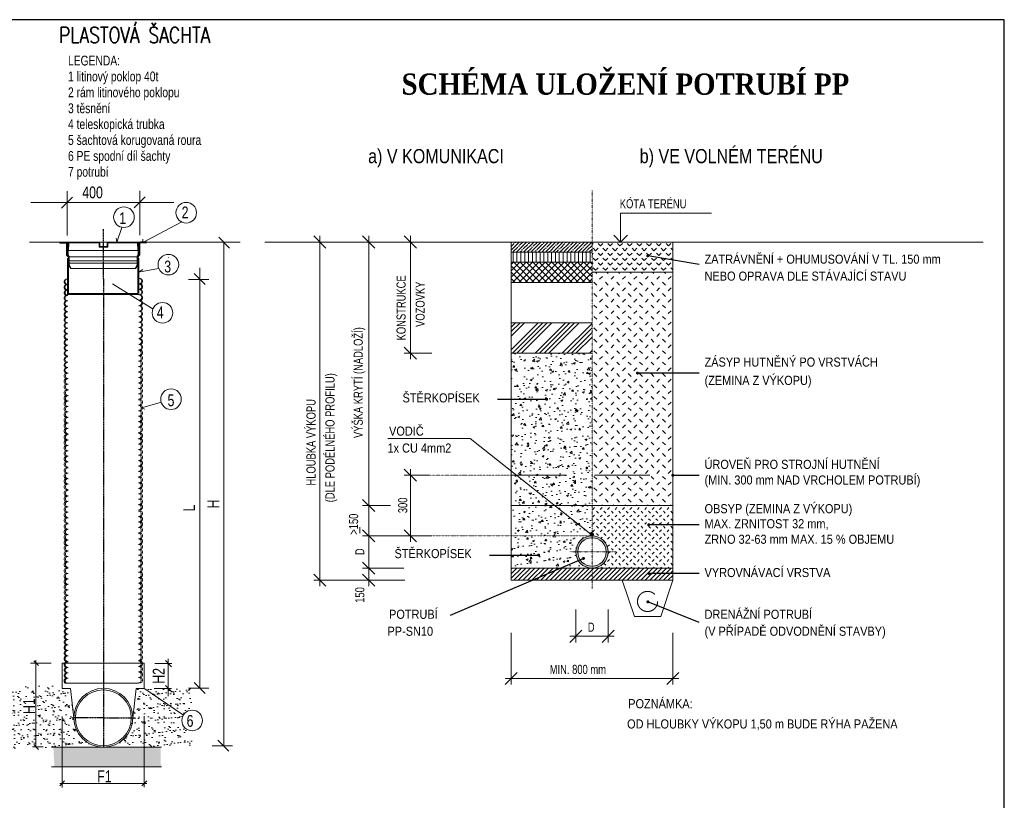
# Model space of a CAD drawing. Header units: millimetres. Extents: x 28262 to 240133, y -152087 to 56534.
# Tile 13 of 107: x 105947 to 128510, y -107461 to -89565. Entities that reach past the tile are written whole.
import ezdxf

# ---------------------------------------------------------------- set-up
doc = ezdxf.new("R2010")
doc.units = ezdxf.units.MM
doc.header["$MEASUREMENT"] = 0
for name, pattern in [('DASHDOT', [1, 0.5, -0.25, 0, -0.25]), ('Dashed', [1905, 1270, -635]), ('DOT2', [3.175, 0, -3.175]), ('ČERCHOVANÁ2', [12.7, 6.35, -3.175, 0, -3.175])]:
    doc.linetypes.add(name, pattern=pattern)
for name, color, linetype, lineweight in [('CARKOVANA', 7, 'Dashed', 20), ('KANAL', 6, 'Continuous', 20), ('KOTY', 7, 'Continuous', 20), ('MEZIKRUZI', 8, 'Continuous', 20), ('NADPIS', 6, 'Continuous', 20), ('OSY', 7, 'DASHDOT', 20), ('POM', 7, 'ČERCHOVANÁ2', 25), ('POPIS', 7, 'Continuous', 25), ('POPISVO', 7, 'Continuous', 20), ('POTRUBI', 7, 'Continuous', 20), ('SRAFY', 9, 'Continuous', 0), ('TENKA', 7, 'Continuous', 20), ('TLUSTA', 7, 'Continuous', 20)]:
    doc.layers.add(name, color=color, linetype=linetype, lineweight=lineweight)
doc.styles.add('KOTY', font='ARIALN.TTF')
doc.styles.add('NADPIS', font='timesbd.ttf')
doc.styles.add('POPIS', font='BK_A___I')
doc.styles.add('ROMANC', font='romanc.shx', dxfattribs={"width": 0.8, "height": 200})
doc.styles.add('ROMANS', font='arial.ttf')
doc.linetypes.add('ST_KANAL_LITINA_D_PLNA', pattern='A,120,0,[2,st.shx,S=10,R=0,X=0,Y=0],-18,[2,st.shx,S=10,R=0,X=0,Y=0],-10', length=148)
pattern_1 = [(50, (-537200.46, -1045216.7), (421.64364, -36.88902), [44.08884, -484.97728]), (355, (-537200.46, -1045216.7), (-81.56512, 442.17672), [35.27107, -387.98182]), (100.451, (-537165.3, -1045219.77), (340.08005, 405.28568), [37.46973, -412.16704]), (46.1842, (-537200.46, -1045099.13), (627.37856, -97.30171), [66.13327, -727.46592]), (96.6356, (-537148.2, -1045107.24), (549.44243, 572.63552), [56.2046, -618.25057]), (351.184, (-537200.46, -1045099.1), (549.4433, 572.6345), [52.9066, -581.97274]), (21, (-537141.67, -1045128.52), (350.89369, -236.68076), [44.08884, -484.97728]), (326, (-537141.67, -1045128.5), (143.03307, 426.28002), [35.27107, -387.98182]), (71.4514, (-537112.43, -1045148.24), (493.92579, 189.60021), [37.46973, -412.16704]), (37.5, (-537200.46, -1045216.7), (7.148186, 195.692068), [0, -383.279015, 0, -393.86034, 0, -389.451453]), (7.5, (-537200.46, -1045216.7), (154.645756, 231.855418), [0, -224.559177, 0, -374.461246, 0, -148.43244]), (327.5, (-537331.55, -1045216.7), (313.807484, -13.258462), [0, -146.96281, 0, -458.523975, 0, -608.426044]), (317.5, (-537390.33, -1045216.7), (342.826474, 58.846435), [0, -191.051656, 0, -304.50695, 0, -432.07067])]

msp = doc.modelspace()

# ---------------------------------------------------------------- hatches: boundary and pattern name
at = {"layer": 'KANAL', "linetype": 'ST_KANAL_LITINA_D_PLNA', "lineweight": 0}
h = msp.add_hatch(color=256, dxfattribs=at)
h.paths.add_polyline_path([(119062, -101333, 0.414214), (119030, -101365, 0.414214), (119062, -101398)])
h.paths.add_polyline_path([(119062, -101333), (119062, -101398, 0.414214), (119094, -101365, 0.414214)])
at = {"layer": 'MEZIKRUZI'}
h = msp.add_hatch(color=256, dxfattribs=at)
h.paths.add_polyline_path([(119432, -101768, 1), (118692, -101768, 1)])
h.paths.add_polyline_path([(119388, -101768, -1), (118736, -101768, -1)], flags=16)
at = {"layer": 'POPISVO'}
h = msp.add_hatch(dxfattribs=at)
h.set_pattern_fill('ANSI31', color=256, scale=90, style=0)
h.set_pattern_definition([(45, (292676963.8039, 518652329.633), (-1.0102788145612, 1.0102788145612), [])])
h.paths.add_polyline_path([(107056, -94675), (107003, -94675), (107003, -94664), (106865, -94664), (106865, -94686), (107038, -94686), (107038, -94967), (107068, -95002), (107068, -95178), (107108, -95268), (107119, -95265), (107081, -95180), (107081, -94994), (107056, -94961)])
h = msp.add_hatch(dxfattribs=at)
h.set_pattern_fill('ANSI31', color=256, scale=90, style=0)
h.set_pattern_definition([(135, (-292461244.1577, 518652333.3213), (1.0102788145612, 1.0102788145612), [])])
h.paths.add_polyline_path([(108664, -94958), (108639, -94990), (108639, -95177), (108601, -95262), (108612, -95264), (108652, -95175), (108652, -94998), (108682, -94963), (108682, -94683), (108855, -94683), (108855, -94661), (108716, -94661), (108716, -94671), (108664, -94671)])
h = msp.add_hatch(dxfattribs=at)
h.set_pattern_fill('AR-SAND', color=256, scale=900, style=0)
h.set_pattern_definition([(37.5, (292688703.57, 518655623.41), (-7.20014084, 220.235957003), [0, -173.73600016, 0, -194.31000018, 0, -185.737500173]), (7.5, (292688703.57, 518655623.4), (202.2854776, 322.57129556), [0, -93.726000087, 0, -156.591000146, 0, -60.007500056]), (327.5, (292688562.98, 518655623.41), (355.94656694, 0.646733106), [0, -57.150000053, 0, -205.74000019, 0, -268.60500025]), (317.5, (292688562.98, 518655623.4), (343.60040393, 100.31819556), [0, -28.575000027, 0, -134.874000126, 0, -154.305000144])])
h.paths.add_polyline_path([(106318, -104857), (105574, -104884), (105248, -106291), (106339, -106252), (106320, -106233), (106318, -106233)])
edge = h.paths.add_edge_path()
edge.add_line((107113, -104896), (106918, -104896))
edge.add_line((106918, -104896), (106918, -104836))
edge.add_line((106918, -104836), (106318, -104857))
edge.add_line((106318, -104857), (106318, -106231))
edge.add_line((106318, -106231), (106339, -106252))
edge.add_line((106339, -106252), (106685, -106240))
edge.add_line((106685, -106240), (107792, -106240))
edge.add_ellipse((107864, -105569), major_axis=(-477, 477), ratio=1, start_angle=45, end_angle=128.8808, ccw=False)
edge.add_line((107189, -105569), (107113, -104896))
edge = h.paths.add_edge_path()
edge.add_line((109583, -105600), (109690, -105501))
edge.add_line((109690, -105501), (108799, -104896))
edge.add_line((108799, -104896), (108799, -104901))
edge.add_line((108799, -104901), (108619, -104901))
edge.add_line((108619, -104901), (108539, -105569))
edge.add_ellipse((107864, -105569), major_axis=(-477, 477), ratio=1, start_angle=141.1192, end_angle=225, ccw=False)
edge.add_line((107936, -106240), (109073, -106240))
edge.add_line((109073, -106240), (109073, -106238))
edge.add_line((109073, -106238), (110026, -106223))
edge.add_line((110026, -106223), (109583, -105600))
edge = h.paths.add_edge_path()
edge.add_line((109888, -104915), (109349, -104889))
edge.add_line((109349, -104889), (109356, -104896))
edge.add_line((109356, -104896), (109346, -104896))
edge.add_line((109346, -104896), (109346, -104889))
edge.add_line((109346, -104889), (108799, -104863))
edge.add_line((108799, -104863), (108799, -104896))
edge.add_line((108799, -104896), (109690, -105501))
edge.add_line((109690, -105501), (109724, -105470))
edge.add_ellipse((109898, -105630), major_axis=(167, 167), ratio=1, start_angle=82.7368, end_angle=92.4043, ccw=False)
edge.add_line((109754, -105443), (109861, -105345))
edge.add_line((109861, -105345), (109888, -104915))
h.paths.add_polyline_path([(106364, -105511), (106364, -105097), (105959, -105097), (105959, -105511)], flags=9)
h = msp.add_hatch(dxfattribs=at)
h.set_pattern_fill('AR-SAND', color=256, scale=90, style=0)
h.set_pattern_definition([(37.5, (292688703.57, 518655623.412), (-0.72001408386, 22.02359570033), [0, -17.3736000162, 0, -19.4310000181, 0, -18.5737500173]), (7.5, (292688703.57, 518655623.412), (20.22854776, 32.2571295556), [0, -9.37260000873, 0, -15.6591000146, 0, -6.0007500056]), (327.5, (292688689.511, 518655623.412), (35.594656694, 0.0646733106), [0, -5.7150000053, 0, -20.57400001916, 0, -26.860500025]), (317.5, (292688689.51, 518655623.412), (34.3600403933, 10.0318195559), [0, -2.85750000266, 0, -13.48740001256, 0, -15.43050001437])])
h.paths.add_polyline_path([(106919, -106240), (106718, -106240), (106743, -106690), (106919, -106690)])
edge = h.paths.add_edge_path()
edge.add_line((108800, -106240), (107936, -106240))
edge.add_ellipse((107864, -105569), major_axis=(-477, 477), ratio=1, start_angle=128.8808, end_angle=141.1192, ccw=False)
edge.add_line((107792, -106240), (106919, -106240))
edge.add_line((106919, -106240), (106919, -106690))
edge.add_line((106919, -106690), (107864, -106690))
edge.add_line((107864, -106690), (108800, -106690))
edge.add_line((108800, -106690), (108800, -106240))
h.paths.add_polyline_path([(109175, -106240), (108800, -106240), (108800, -106690), (109182, -106690)])
at = {"layer": 'SRAFY'}
h = msp.add_hatch(dxfattribs=at)
h.set_pattern_fill('ANSI35', color=256, scale=18.515, style=0)
h.set_pattern_definition([(45, (-537200.46, -1045216.7), (-83.134721, 83.134721), []), (45, (-537117.32, -1045216.7), (-83.134721, 83.134721), [146.962812, -29.392562, 0, -29.392562])])
h.paths.add_polyline_path([(117211, -94663), (117211, -94894), (119062, -94894), (119062, -94663)])
h = msp.add_hatch(dxfattribs=at)
h.set_pattern_fill('TERACO', color=256, scale=78.68875, style=0)
h.set_pattern_definition([(45, (-537200.46, -1045216.7), (-111.282697, 111.282697), [78.68875, -78.68875]), (135, (-536977.89, -1045216.7), (-111.282697, -111.282697), [78.68875, -78.68875])])
h.paths.add_polyline_path([(119062, -94663), (119062, -95357), (120914, -95357), (120914, -94663)])
h = msp.add_hatch(dxfattribs=at)
h.set_pattern_fill('ANSI31', color=256, scale=27.7725, angle=45, style=0)
h.set_pattern_definition([(90, (-537200.46, -1045216.7), (-88.1776875, 6e-14), [])])
h.paths.add_polyline_path([(119062, -95126), (119062, -94894), (117211, -94894), (117211, -95126)])
h = msp.add_hatch(dxfattribs=at)
h.set_pattern_fill('ANSI37', color=256, scale=32.40125, style=0)
h.set_pattern_definition([(45, (-537200.46, -1045216.7), (-72.742881, 72.742881), []), (135, (-537200.46, -1045216.7), (-72.742881, -72.742881), [])])
h.paths.add_polyline_path([(117211, -95126), (117211, -95589), (119062, -95589), (119062, -95126)])
h = msp.add_hatch(dxfattribs=at)
h.set_pattern_fill('ZEM_NASYPANA', color=256, scale=92.575, style=0)
h.set_pattern_definition([(45, (-537200.46, -1045216.7), (1e-13, 261.84164), [92.575, -277.725]), (135, (-537004.08, -1045085.78), (-261.84164, 1e-13), [92.575, -277.725])])
h.paths.add_polyline_path([(120914, -97666), (120123, -97666, -1), (120088, -97666, -1), (120123, -97666), (120914, -97666), (120914, -95357), (119062, -95357), (119062, -100703), (120914, -100703), (120914, -100027, -0.414214), (120896, -100009, -0.414214), (120914, -99992)])
h = msp.add_hatch(dxfattribs=at)
h.set_pattern_fill('ANSI34', color=256, scale=23.14375, style=0)
h.set_pattern_definition([(45, (-537200.46, -1045216.7), (-311.7552, 311.7552), []), (45, (-537096.54, -1045216.7), (-311.7552, 311.7552), []), (45, (-536992.6, -1045216.7), (-311.7552, 311.7552), []), (45, (-536888.7, -1045216.7), (-311.7552, 311.7552), [])])
h.paths.add_polyline_path([(117211, -96514), (117211, -97209), (119062, -97209), (119062, -96514)])
h = msp.add_hatch(dxfattribs=at)
h.set_pattern_fill('AR-CONC', color=256, scale=2.314375, style=0)
h.set_pattern_definition(pattern_1)
h.paths.add_polyline_path([(118003, -98268), (117211, -98268), (117211, -100009), (119062, -100009), (119062, -97209), (117211, -97209), (117211, -98268), (118003, -98268, -1), (118038, -98268, -1)])
h.paths.add_polyline_path([(117211, -100009), (117211, -100703), (119062, -100703), (119062, -100009)])
h = msp.add_hatch(dxfattribs=at)
h.set_pattern_fill('AR-CONC', color=256, scale=2.314375, style=0)
h.set_pattern_definition(pattern_1)
h.paths.add_polyline_path([(119062, -100703), (117211, -100703), (117211, -101398), (119062, -101398)])
h.paths.add_polyline_path([(118692, -101768, -0.414214), (119062, -101398), (117211, -101398), (117211, -102138), (119062, -102138, -0.414214)])
h = msp.add_hatch(dxfattribs=at)
h.set_pattern_fill('ZEM_NASYPANA', color=256, scale=60.17375, style=0)
h.set_pattern_definition([(45, (-537200.46, -1045216.7), (1e-13, 170.197067), [60.17375, -180.52125]), (135, (-537072.81, -1045131.6), (-170.197067, 1e-13), [60.17375, -180.52125])])
h.paths.add_polyline_path([(119062, -100703), (119062, -101398, -0.414214), (119432, -101768, -0.414214), (119062, -102138), (120914, -102138), (120914, -100703)])
h = msp.add_hatch(dxfattribs=at)
h.set_pattern_fill('ANSI31', color=256, scale=23.14375, style=0)
h.set_pattern_definition([(45, (-442488.61, -1045216.7), (-51.9592007, 51.9592007), [])])
h.paths.add_polyline_path([(119062, -102416), (119062, -102138), (117211, -102138), (117211, -102416)])
h.paths.add_polyline_path([(120914, -102416), (120914, -102138), (119062, -102138), (119062, -102416)])

# ---------------------------------------------------------------- linework, layer by layer
at = {"layer": 'CARKOVANA'}
for p, q in [((117211, -100009), (120914, -100009)), ((120034, -103249), (119756, -102416)), ((120636, -103249), (120914, -102416)), ((120034, -103249), (120636, -103249))]:
    msp.add_line(p, q, dxfattribs=at)
msp.add_circle((120335, -102902), 231, dxfattribs=at)
at = {"layer": 'KANAL', "linetype": 'ST_KANAL_LITINA_D_PLNA', "lineweight": 0}
msp.add_circle((119062, -101365), 32.4, dxfattribs=at)
at = {"layer": 'KOTY', "linetype": 'Continuous'}
for p, q in [((119718, -94663), (119718, -94003)), ((119562, -94507), (119718, -94663))]:
    msp.add_line(p, q, dxfattribs=at)
at = {"layer": 'KOTY'}
for p, q in [((119718, -94003), (121798, -94003)), ((112965, -94802), (112688, -94524)), ((112826, -102555), (112826, -94524)), ((114084, -94802), (113806, -94524)), ((113945, -100842), (113945, -94524)), ((115038, -94802), (114760, -94524)), ((114899, -97348), (114899, -94524)), ((119718, -94663), (119873, -94507)), ((113113, -94663), (112688, -94663)), ((114574, -94663), (113806, -94663)), ((115382, -94663), (114760, -94663)), ((114760, -97070), (115038, -97348)), ((115390, -97209), (114760, -97209)), ((114385, -99170), (116272, -99170)), ((116272, -99170), (119033, -101356)), ((115038, -100148), (114760, -99870)), ((114899, -101537), (114899, -99870)), ((115326, -100009), (114760, -100009)), ((113806, -100565), (114084, -100842)), ((114084, -100842), (113806, -100565)), ((113945, -101537), (113945, -100565)), ((114442, -100703), (113806, -100703)), ((114436, -100703), (113806, -100703)), ((113741, -101340), (113741, -101196)), ((114084, -101537), (113806, -101259)), ((113806, -101259), (114084, -101537)), ((113945, -102277), (113945, -101259)), ((114760, -101259), (115038, -101537)), ((114844, -101398), (113806, -101398)), ((114579, -101398), (113806, -101398)), ((115390, -101398), (114760, -101398)), ((114084, -102277), (113806, -102000)), ((113806, -102000), (114084, -102277)), ((114751, -102138), (113806, -102138)), ((114751, -102138), (113806, -102138)), ((113945, -102555), (113945, -102138)), ((112688, -102277), (112965, -102555)), ((114714, -102416), (112688, -102416)), ((113806, -102277), (114084, -102555)), ((114770, -102416), (113806, -102416)), ((118692, -103087), (118692, -103839)), ((119432, -103087), (119432, -103839)), ((118831, -103562), (118553, -103839)), ((119293, -103839), (119571, -103562)), ((117211, -103618), (117211, -104806)), ((118553, -103700), (119571, -103700)), ((120914, -103618), (120914, -104806)), ((117349, -104528), (117072, -104806)), ((117072, -104667), (121052, -104667)), ((120775, -104806), (121052, -104528))]:
    msp.add_line(p, q, dxfattribs=at)
at = {"layer": 'KOTY', "linetype": 'DOT2', "ltscale": 0.1}
for p, q in [((115326, -100009), (117211, -100009)), ((115390, -101398), (119062, -101398))]:
    msp.add_line(p, q, dxfattribs=at)
at = {"layer": 'OSY'}
for p, q in [((119062, -102608), (119062, -93482)), ((118552, -101768), (119616, -101768))]:
    msp.add_line(p, q, dxfattribs=at)
at = {"layer": 'POM'}
for p, q in [((107866, -95504), (107866, -94367)), ((107866, -95504), (107866, -106244)), ((107864, -105569), (107141, -105569)), ((107864, -105569), (108578, -105569))]:
    msp.add_line(p, q, dxfattribs=at)
at = {"layer": 'POPIS'}
for p, q in [((128510, -89565), (87432, -89565)), ((128510, -118837), (128510, -89565))]:
    msp.add_line(p, q, dxfattribs=at)
at = {"layer": 'POPIS', "linetype": 'Continuous'}
for p, q in [((121518, -95180), (120340, -94978)), ((121518, -97666), (120105, -97666)), ((116896, -98268), (118020, -98268)), ((120914, -100009), (121518, -100009)), ((121518, -101144), (120362, -101143)), ((118866, -101915), (115815, -103225)), ((116713, -101838), (117837, -101838)), ((121518, -102259), (120366, -102259)), ((121518, -103387), (120344, -102910))]:
    msp.add_line(p, q, dxfattribs=at)
at = {"layer": 'POPIS', "linetype": 'Continuous', "const_width": 34.7}
for points in [[(120322, -94978, 1), (120357, -94978, 1)], [(120088, -97666, 1), (120123, -97666, 1)], [(118003, -98268, 1), (118038, -98268, 1)], [(120896, -100009, 1), (120931, -100009, 1)], [(120344, -101143, 1), (120379, -101143, 1)], [(119027, -101365, 1), (119062, -101365, 1)], [(117820, -101838, 1), (117854, -101838, 1)], [(118849, -101915, 1), (118883, -101915, 1)], [(120349, -102259, 1), (120384, -102259, 1)], [(120326, -102910, 1), (120361, -102910, 1)]]:
    msp.add_lwpolyline(points, format="xyb", close=True, dxfattribs=at)
at = {"layer": 'POPISVO'}
for p, q in [((106905, -93886), (107156, -93635)), ((107031, -94515), (107031, -93495)), ((108571, -93878), (108823, -93627)), ((108697, -94506), (108697, -93487)), ((106202, -93759), (109478, -93759)), ((109650, -94204), (108766, -94671)), ((108285, -94329), (108170, -94664)), ((106172, -94663), (110999, -94663)), ((107003, -94664), (106865, -94664)), ((106865, -94664), (106865, -94686)), ((106865, -94686), (107038, -94686)), ((107003, -94675), (107003, -94664)), ((107056, -94675), (107003, -94675)), ((107018, -94688), (107018, -94962)), ((107038, -94686), (107038, -94967)), ((107056, -94961), (107056, -94675)), ((107067, -94858), (107076, -94680)), ((107076, -94680), (107770, -94680)), ((107770, -94680), (107770, -94778)), ((107785, -94663), (107785, -94764)), ((107785, -94764), (107953, -94764)), ((107953, -94764), (107953, -94663)), ((107968, -94778), (107968, -94678)), ((107968, -94678), (108641, -94678)), ((108170, -94664), (108156, -94572)), ((108653, -94854), (108643, -94676)), ((108664, -94958), (108664, -94671)), ((108664, -94671), (108716, -94671)), ((108855, -94683), (108682, -94683)), ((108682, -94683), (108682, -94963)), ((108702, -94684), (108702, -94959)), ((108716, -94661), (108855, -94661)), ((108716, -94671), (108716, -94661)), ((108766, -94671), (108766, -94595)), ((108855, -94661), (108855, -94683)), ((110758, -94800), (110507, -94549)), ((110626, -94663), (110626, -106213)), ((107018, -94962), (107070, -95018)), ((107038, -94967), (107068, -95002)), ((107056, -94858), (107067, -94858)), ((107081, -94994), (107056, -94961)), ((107060, -94860), (108668, -94860)), ((107770, -94778), (107968, -94778)), ((108639, -94990), (108664, -94958)), ((108639, -95177), (108639, -94990)), ((108702, -94959), (108650, -95014)), ((108682, -94963), (108652, -94998)), ((108664, -94854), (108653, -94854)), ((107041, -95038), (107064, -95038)), ((107042, -95868), (107042, -95038)), ((107064, -95038), (107064, -95840)), ((107068, -95002), (107068, -95178)), ((107068, -95178), (107108, -95268)), ((107077, -95094), (108638, -95094)), ((107077, -95146), (108645, -95146)), ((107079, -94998), (108645, -94998)), ((107081, -95180), (107081, -94994)), ((107119, -95265), (107081, -95180)), ((108601, -95262), (108639, -95177)), ((108652, -95175), (108612, -95264)), ((108652, -94998), (108652, -95175)), ((108656, -95035), (108656, -95837)), ((108678, -95035), (108656, -95035)), ((108677, -95865), (108677, -95035)), ((109356, -95024), (109356, -95016)), ((107108, -95268), (107119, -95265)), ((107109, -95267), (108608, -95267)), ((108612, -95264), (108601, -95262)), ((108672, -95351), (109131, -95266)), ((108672, -95351), (108766, -95291)), ((110198, -95638), (109947, -95386)), ((110072, -95253), (110072, -104893)), ((108077, -95623), (109004, -96201)), ((110282, -95518), (109818, -95518)), ((107036, -95868), (108677, -95868)), ((107058, -95840), (108655, -95840)), ((109199, -98333), (108740, -98461)), ((108740, -98461), (108817, -98495)), ((109346, -104218), (109346, -105075)), ((106666, -104316), (106192, -104316)), ((106381, -104373), (106269, -104261)), ((106318, -104249), (106318, -106233)), ((106918, -104314), (108799, -104314)), ((106918, -104314), (106918, -104896)), ((108799, -104314), (108799, -104901)), ((109040, -104322), (109436, -104322)), ((109427, -104397), (109285, -104256)), ((106918, -104896), (107113, -104896)), ((106989, -104773), (108669, -104773)), ((107113, -104896), (107189, -105569)), ((108619, -104901), (108539, -105569)), ((108799, -104901), (108619, -104901)), ((108792, -104891), (109697, -105506)), ((109026, -104896), (109427, -104896)), ((109427, -104967), (109285, -104826)), ((110282, -104890), (109818, -104890)), ((110198, -105010), (109947, -104758)), ((106919, -105540), (106919, -107168)), ((108800, -105532), (108800, -107159)), ((106485, -106233), (106242, -106233)), ((106381, -106295), (106269, -106182)), ((107864, -106240), (106674, -106240)), ((107864, -106240), (109197, -106240)), ((109074, -106235), (109072, -106248)), ((110825, -106213), (110361, -106213)), ((110742, -106333), (110490, -106081)), ((107864, -106690), (106674, -106690)), ((107864, -106690), (109197, -106690)), ((106865, -107127), (106977, -107015)), ((106868, -107075), (108859, -107075)), ((108745, -107127), (108857, -107015))]:
    msp.add_line(p, q, dxfattribs=at)
for centre, major_axis, start_param, end_param in [((108335, -94093), (167, 167), 5.497787, 11.780972), ((109763, -93991), (167, 167), 5.497787, 11.780972), ((109355, -95181), (-167, 167), 3.926991, 10.210176), ((107028, -95573), (-44.7, 44.7), -0.796628, 2.367424), ((107028, -95700), (-44.7, 44.7), -0.796628, 2.367424), ((107048, -95570), (44.7, 44.7), 0.990167, 3.722222), ((107048, -95696), (44.7, 44.7), 0.990167, 3.722222), ((108679, -95562), (-44.7, 44.7), 2.344965, 5.501377), ((108679, -95686), (44.7, 44.7), 3.915761, 7.079813), ((108700, -95562), (-44.7, 44.7), 2.344965, 5.501377), ((108700, -95686), (-44.7, 44.7), 2.344965, 5.509017), ((107028, -95826), (-44.7, 44.7), -0.796628, 2.367424), ((107028, -95951), (-44.7, 44.7), -0.796628, 2.367424), ((107028, -95828), (44.7, 44.7), 3.078035, 3.93822), ((107048, -95823), (44.7, 44.7), 0.990167, 3.93822), ((107048, -95947), (-44.7, 44.7), -0.796628, 2.367424), ((107048, -95825), (44.7, 44.7), 3.078035, 3.93822), ((108679, -95813), (44.7, 44.7), 3.915761, 7.079813), ((108679, -95937), (44.7, 44.7), 3.915761, 7.079813), ((108700, -95813), (-44.7, 44.7), 2.344965, 5.509017), ((108700, -95937), (44.7, 44.7), 3.915761, 7.079813), ((107028, -96075), (-44.7, 44.7), -0.796628, 2.367424), ((107048, -96071), (-44.7, 44.7), -0.796628, 2.367424), ((108679, -96059), (-44.7, 44.7), 2.344965, 5.509017), ((108700, -96059), (-44.7, 44.7), 2.344965, 5.509017), ((109219, -96285), (167, 167), 5.497787, 11.780972), ((107028, -96201), (-44.7, 44.7), -0.796628, 2.367424), ((107028, -96328), (-44.7, 44.7), -0.796628, 2.367424), ((107048, -96198), (-44.7, 44.7), -0.796628, 2.367424), ((107048, -96324), (-44.7, 44.7), -0.796628, 2.367424), ((108679, -96184), (-44.7, 44.7), 2.344965, 5.509017), ((108679, -96310), (-44.7, 44.7), 2.344965, 5.509017), ((108700, -96184), (-44.7, 44.7), 2.344965, 5.509017), ((108700, -96310), (-44.7, 44.7), 2.344965, 5.509017), ((107028, -96454), (-44.7, 44.7), -0.796628, 2.367424), ((107028, -96578), (44.7, 44.7), 0.774169, 3.93822), ((107028, -96332), (44.7, 44.7), 3.078035, 3.93822), ((107048, -96451), (-44.7, 44.7), -0.796628, 2.367424), ((107048, -96575), (-44.7, 44.7), -0.796628, 2.367424), ((107048, -96328), (-44.7, 44.7), 1.507239, 2.367424), ((108679, -96436), (-44.7, 44.7), 2.344965, 5.509017), ((108679, -96561), (-44.7, 44.7), 2.344965, 5.509017), ((108700, -96436), (-44.7, 44.7), 2.344965, 5.509017), ((108700, -96561), (-44.7, 44.7), 2.344965, 5.509017), ((107028, -96705), (-44.7, 44.7), -0.796628, 2.367424), ((107028, -96831), (-44.7, 44.7), -0.796628, 2.367424), ((107048, -96701), (-44.7, 44.7), -0.796628, 2.367424), ((107048, -96828), (-44.7, 44.7), -0.796628, 2.367424), ((108679, -96683), (-44.7, 44.7), 2.344965, 5.509017), ((108679, -96807), (-44.7, 44.7), 2.344965, 5.509017), ((108700, -96683), (-44.7, 44.7), 2.344965, 5.509017), ((108700, -96807), (-44.7, 44.7), 2.344965, 5.509017), ((107028, -96970), (-44.7, 44.7), -0.796628, 2.367424), ((107048, -96966), (-44.7, 44.7), -0.796628, 2.367424), ((108679, -96946), (-44.7, 44.7), 2.344965, 5.509017), ((108679, -97072), (-44.7, 44.7), 2.344965, 5.509017), ((108700, -96946), (-44.7, 44.7), 2.344965, 5.509017), ((108700, -97072), (-44.7, 44.7), 2.344965, 5.509017), ((107028, -97094), (-44.7, 44.7), -0.796628, 2.367424), ((107028, -97216), (-44.7, 44.7), -0.796628, 2.367424), ((107048, -97091), (44.7, 44.7), 0.774169, 3.93822), ((107048, -97213), (-44.7, 44.7), -0.796628, 2.367424), ((108670, -97206), (44.7, 44.7), 3.915761, 7.079813), ((108700, -97199), (-44.7, 44.7), 2.344965, 5.509017), ((107028, -97360), (-44.7, 44.7), -0.796628, 2.367424), ((107028, -97484), (44.7, 44.7), 0.774169, 3.93822), ((107048, -97356), (-44.7, 44.7), -0.796628, 2.367424), ((107048, -97481), (-44.7, 44.7), -0.796628, 2.367424), ((108670, -97330), (44.7, 44.7), 3.915761, 7.079813), ((108670, -97453), (44.7, 44.7), 3.915761, 7.079813), ((108700, -97323), (-44.7, 44.7), 2.344965, 5.509017), ((108700, -97445), (-44.7, 44.7), 2.344965, 5.509017), ((107028, -97606), (-44.7, 44.7), -0.796628, 2.367424), ((107028, -97731), (-44.7, 44.7), -0.796628, 2.367424), ((107048, -97603), (-44.7, 44.7), -0.796628, 2.367424), ((107057, -97731), (-44.7, 44.7), -0.796628, 2.367424), ((108670, -97577), (44.7, 44.7), 3.915761, 7.079813), ((108670, -97706), (44.7, 44.7), 3.915761, 7.079813), ((108700, -97569), (-44.7, 44.7), 2.344965, 5.509017), ((108700, -97699), (-44.7, 44.7), 2.344965, 5.509017), ((107028, -97857), (-44.7, 44.7), -0.796628, 2.367424), ((107028, -97983), (-44.7, 44.7), -0.796628, 2.367424), ((107057, -97857), (-44.7, 44.7), -0.796628, 2.367424), ((107057, -97983), (-44.7, 44.7), -0.796628, 2.367424), ((108670, -97832), (44.7, 44.7), 3.915761, 7.079813), ((108670, -97957), (-44.7, 44.7), 2.344965, 5.509017), ((108700, -97825), (-44.7, 44.7), 2.344965, 5.509017), ((108700, -97949), (-44.7, 44.7), 2.344965, 5.509017), ((107028, -98122), (-44.7, 44.7), -0.796628, 2.367424), ((107057, -98122), (-44.7, 44.7), -0.796628, 2.367424), ((108670, -98079), (44.7, 44.7), 3.915761, 7.079813), ((108670, -98203), (44.7, 44.7), 3.915761, 7.079813), ((108700, -98072), (-44.7, 44.7), 2.344965, 5.509017), ((108700, -98196), (-44.7, 44.7), 2.344965, 5.509017), ((109414, -98265), (167, 167), 5.497787, 11.780972), ((107028, -98246), (-44.7, 44.7), -0.796628, 2.367424), ((107028, -98369), (-44.7, 44.7), -0.796628, 2.367424), ((107057, -98246), (-44.7, 44.7), -0.796628, 2.367424), ((107057, -98369), (-44.7, 44.7), -0.796628, 2.367424), ((108670, -98342), (44.7, 44.7), 3.915761, 7.079813), ((108700, -98335), (-44.7, 44.7), 2.344965, 5.509017), ((107028, -98493), (-44.7, 44.7), -0.796628, 2.367424), ((107028, -98619), (-44.7, 44.7), -0.796628, 2.367424), ((107057, -98493), (-44.7, 44.7), -0.796628, 2.367424), ((107057, -98619), (-44.7, 44.7), -0.796628, 2.367424), ((108670, -98468), (-44.7, 44.7), 2.344965, 5.509017), ((108670, -98595), (44.7, 44.7), 3.915761, 7.079813), ((108700, -98461), (-44.7, 44.7), 2.344965, 5.509017), ((108700, -98587), (-44.7, 44.7), 2.344965, 5.509017), ((107028, -98749), (-44.7, 44.7), -0.796628, 2.367424), ((107028, -98873), (-44.7, 44.7), -0.796628, 2.367424), ((107057, -98749), (-44.7, 44.7), -0.796628, 2.367424), ((107057, -98873), (-44.7, 44.7), -0.796628, 2.367424), ((108670, -98719), (44.7, 44.7), 3.915761, 7.079813), ((108670, -98841), (44.7, 44.7), 3.915761, 7.079813), ((108700, -98712), (-44.7, 44.7), 2.344965, 5.509017), ((108700, -98834), (44.7, 44.7), 3.915761, 7.079813), ((107028, -98995), (-44.7, 44.7), -0.796628, 2.367424), ((107057, -98995), (-44.7, 44.7), -0.796628, 2.367424), ((108670, -98966), (44.7, 44.7), 3.915761, 7.079813), ((108670, -99109), (44.7, 44.7), 3.915761, 7.079813), ((108700, -98958), (-44.7, 44.7), 2.344965, 5.509017), ((108700, -99102), (-44.7, 44.7), 2.344965, 5.509017), ((107028, -99139), (-44.7, 44.7), -0.796628, 2.367424), ((107028, -99263), (-44.7, 44.7), -0.796628, 2.367424), ((107057, -99139), (-44.7, 44.7), -0.796628, 2.367424), ((107057, -99263), (-44.7, 44.7), -0.796628, 2.367424), ((108670, -99231), (44.7, 44.7), 3.915761, 7.079813), ((108700, -99224), (-44.7, 44.7), 2.344965, 5.509017), ((107028, -99385), (-44.7, 44.7), -0.796628, 2.367424), ((107028, -99510), (44.7, 44.7), 0.774169, 3.93822), ((107057, -99385), (-44.7, 44.7), -0.796628, 2.367424), ((107057, -99510), (44.7, 44.7), 0.774169, 3.93822), ((108670, -99356), (44.7, 44.7), 3.915761, 7.079813), ((108670, -99485), (44.7, 44.7), 3.915761, 7.079813), ((108700, -99348), (-44.7, 44.7), 2.344965, 5.509017), ((108700, -99478), (-44.7, 44.7), 2.344965, 5.509017), ((107028, -99636), (-44.7, 44.7), -0.796628, 2.367424), ((107028, -99762), (44.7, 44.7), 0.774169, 3.93822), ((107057, -99636), (-44.7, 44.7), -0.796628, 2.367424), ((107057, -99762), (44.7, 44.7), 0.774169, 3.93822), ((108670, -99611), (44.7, 44.7), 3.915761, 7.079813), ((108670, -99736), (44.7, 44.7), 3.915761, 7.079813), ((108700, -99604), (-44.7, 44.7), 2.344965, 5.509017), ((108700, -99728), (44.7, 44.7), 3.915761, 7.079813), ((107028, -99901), (-44.7, 44.7), -0.796628, 2.367424), ((107057, -99901), (-44.7, 44.7), -0.796628, 2.367424), ((108670, -99858), (-44.7, 44.7), 2.344965, 5.509017), ((108670, -99982), (44.7, 44.7), 3.915761, 7.079813), ((108700, -99850), (-44.7, 44.7), 2.344965, 5.509017), ((108700, -99975), (-44.7, 44.7), 2.344965, 5.509017), ((107028, -100025), (-44.7, 44.7), -0.796628, 2.367424), ((107028, -100148), (-44.7, 44.7), -0.796628, 2.367424), ((107057, -100025), (-44.7, 44.7), -0.796628, 2.367424), ((107057, -100148), (-44.7, 44.7), -0.796628, 2.367424), ((108670, -100121), (44.7, 44.7), 3.915761, 7.079813), ((108700, -100114), (-44.7, 44.7), 2.344965, 5.509017), ((108700, -100240), (44.7, 44.7), 3.915761, 7.079813), ((107028, -100272), (-44.7, 44.7), -0.796628, 2.367424), ((107028, -100422), (-44.7, 44.7), -0.796628, 2.367424), ((107057, -100272), (-44.7, 44.7), -0.796628, 2.367424), ((107057, -100422), (-44.7, 44.7), -0.796628, 2.367424), ((108670, -100247), (44.7, 44.7), 3.915761, 7.079813), ((108670, -100374), (44.7, 44.7), 3.915761, 7.079813), ((108700, -100366), (-44.7, 44.7), 2.344965, 5.509017), ((107028, -100547), (-44.7, 44.7), -0.796628, 2.367424), ((107028, -100669), (-44.7, 44.7), -0.796628, 2.367424), ((107057, -100547), (-44.7, 44.7), -0.796628, 2.367424), ((107057, -100669), (-44.7, 44.7), -0.796628, 2.367424), ((108670, -100498), (44.7, 44.7), 3.915761, 7.079813), ((108670, -100620), (44.7, 44.7), 3.915761, 7.079813), ((108700, -100490), (-44.7, 44.7), 2.344965, 5.509017), ((108700, -100613), (-44.7, 44.7), 2.344965, 5.509017), ((107028, -100793), (-44.7, 44.7), -0.796628, 2.367424), ((107028, -100919), (-44.7, 44.7), -0.796628, 2.367424), ((107057, -100793), (-44.7, 44.7), -0.796628, 2.367424), ((107057, -100919), (-44.7, 44.7), -0.796628, 2.367424), ((108670, -100744), (44.7, 44.7), 3.915761, 7.079813), ((108670, -100895), (44.7, 44.7), 3.915761, 7.079813), ((108700, -100737), (-44.7, 44.7), 2.344965, 5.509017), ((108700, -100887), (-44.7, 44.7), 2.344965, 5.509017), ((107028, -101046), (-44.7, 44.7), -0.796628, 2.367424), ((107057, -101046), (-44.7, 44.7), -0.796628, 2.367424), ((108670, -101019), (44.7, 44.7), 3.915761, 7.079813), ((108670, -101141), (44.7, 44.7), 3.915761, 7.079813), ((108700, -101012), (-44.7, 44.7), 2.344965, 5.509017), ((108700, -101134), (44.7, 44.7), 3.915761, 7.079813), ((107028, -101185), (-44.7, 44.7), -0.796628, 2.367424), ((107028, -101309), (-44.7, 44.7), -0.796628, 2.367424), ((107057, -101185), (-44.7, 44.7), -0.796628, 2.367424), ((107057, -101309), (-44.7, 44.7), -0.796628, 2.367424), ((108670, -101266), (44.7, 44.7), 3.915761, 7.079813), ((108700, -101258), (44.7, 44.7), 3.915761, 7.079813), ((107028, -101431), (-44.7, 44.7), -0.796628, 2.367424), ((107028, -101555), (-44.7, 44.7), -0.796628, 2.367424), ((107057, -101431), (-44.7, 44.7), -0.796628, 2.367424), ((107057, -101555), (-44.7, 44.7), -0.796628, 2.367424), ((108670, -101405), (44.7, 44.7), 3.915761, 7.079813), ((108670, -101531), (44.7, 44.7), 3.915761, 7.079813), ((108700, -101397), (-44.7, 44.7), 2.344965, 5.509017), ((108700, -101523), (-44.7, 44.7), 2.344965, 5.509017), ((107028, -101682), (-44.7, 44.7), -0.796628, 2.367424), ((107028, -101811), (-44.7, 44.7), -0.796628, 2.367424), ((107057, -101682), (-44.7, 44.7), -0.796628, 2.367424), ((107057, -101811), (-44.7, 44.7), -0.796628, 2.367424), ((108670, -101657), (44.7, 44.7), 3.915761, 7.079813), ((108670, -101782), (-44.7, 44.7), 2.344965, 5.509017), ((108700, -101650), (-44.7, 44.7), 2.344965, 5.509017), ((108700, -101774), (-44.7, 44.7), 2.344965, 5.509017), ((107028, -101935), (-44.7, 44.7), -0.796628, 2.367424), ((107057, -101935), (-44.7, 44.7), -0.796628, 2.367424), ((108670, -101904), (44.7, 44.7), 3.915761, 7.079813), ((108670, -102028), (44.7, 44.7), 3.915761, 7.079813), ((108700, -101896), (-44.7, 44.7), 2.344965, 5.509017), ((108700, -102021), (-44.7, 44.7), 2.344965, 5.509017), ((107028, -102058), (44.7, 44.7), 0.774169, 3.93822), ((107028, -102201), (-44.7, 44.7), -0.796628, 2.367424), ((107057, -102058), (44.7, 44.7), 0.774169, 3.93822), ((107057, -102201), (-44.7, 44.7), -0.796628, 2.367424), ((108670, -102172), (44.7, 44.7), 3.915761, 7.079813), ((108700, -102164), (-44.7, 44.7), 2.344965, 5.509017), ((107028, -102325), (-44.7, 44.7), -0.796628, 2.367424), ((107028, -102448), (-44.7, 44.7), -0.796628, 2.367424), ((107057, -102325), (-44.7, 44.7), -0.796628, 2.367424), ((107057, -102448), (-44.7, 44.7), -0.796628, 2.367424), ((108670, -102294), (-44.7, 44.7), 2.344965, 5.509017), ((108670, -102418), (44.7, 44.7), 3.915761, 7.079813), ((108700, -102287), (-44.7, 44.7), 2.344965, 5.509017), ((108700, -102411), (-44.7, 44.7), 2.344965, 5.509017), ((107028, -102572), (-44.7, 44.7), -0.796628, 2.367424), ((107028, -102698), (-44.7, 44.7), -0.796628, 2.367424), ((107057, -102572), (-44.7, 44.7), -0.796628, 2.367424), ((107057, -102698), (-44.7, 44.7), -0.796628, 2.367424), ((108670, -102547), (44.7, 44.7), 3.915761, 7.079813), ((108670, -102674), (44.7, 44.7), 3.915761, 7.079813), ((108700, -102540), (-44.7, 44.7), 2.344965, 5.509017), ((108700, -102666), (-44.7, 44.7), 2.344965, 5.509017), ((107028, -102825), (-44.7, 44.7), -0.796628, 2.367424), ((107057, -102825), (-44.7, 44.7), -0.796628, 2.367424), ((108670, -102791), (-44.7, 44.7), 2.344965, 5.509017), ((108670, -102913), (-44.7, 44.7), 2.344965, 5.509017), ((108700, -102791), (-44.7, 44.7), 2.344965, 5.509017), ((108700, -102913), (-44.7, 44.7), 2.344965, 5.509017), ((107028, -102963), (-44.7, 44.7), -0.796628, 2.367424), ((107028, -103088), (-44.7, 44.7), -0.796628, 2.367424), ((107053, -102963), (-44.7, 44.7), -0.796628, 2.367424), ((107053, -103088), (-44.7, 44.7), -0.796628, 2.367424), ((108670, -103037), (-44.7, 44.7), 2.344965, 5.509017), ((108670, -103176), (44.7, 44.7), 3.915761, 7.079813), ((108700, -103037), (-44.7, 44.7), 2.344965, 5.509017), ((108700, -103176), (44.7, 44.7), 3.915761, 7.079813), ((107028, -103210), (-44.7, 44.7), -0.796628, 2.367424), ((107028, -103334), (44.7, 44.7), 0.774169, 3.93822), ((107053, -103210), (-44.7, 44.7), -0.796628, 2.367424), ((107053, -103334), (44.7, 44.7), 0.774169, 3.93822), ((108670, -103302), (-44.7, 44.7), 2.344965, 5.509017), ((108700, -103302), (-44.7, 44.7), 2.344965, 5.509017), ((107028, -103461), (-44.7, 44.7), -0.796628, 2.367424), ((107028, -103590), (-44.7, 44.7), -0.796628, 2.367424), ((107053, -103461), (-44.7, 44.7), -0.796628, 2.367424), ((107053, -103590), (-44.7, 44.7), -0.796628, 2.367424), ((108670, -103429), (-44.7, 44.7), 2.344965, 5.509017), ((108670, -103553), (44.7, 44.7), 3.915761, 7.079813), ((108700, -103429), (-44.7, 44.7), 2.344965, 5.509017), ((108700, -103553), (44.7, 44.7), 3.915761, 7.079813), ((107028, -103714), (-44.7, 44.7), -0.796628, 2.367424), ((107028, -103836), (-44.7, 44.7), -0.796628, 2.367424), ((107053, -103714), (-44.7, 44.7), -0.796628, 2.367424), ((107053, -103836), (-44.7, 44.7), -0.796628, 2.367424), ((108670, -103675), (-44.7, 44.7), 2.344965, 5.509017), ((108670, -103800), (-44.7, 44.7), 2.344965, 5.509017), ((108700, -103675), (-44.7, 44.7), 2.344965, 5.509017), ((108700, -103800), (-44.7, 44.7), 2.344965, 5.509017), ((107028, -103961), (-44.7, 44.7), -0.796628, 2.367424), ((107053, -103961), (-44.7, 44.7), -0.796628, 2.367424), ((108670, -103943), (-44.7, 44.7), 2.344965, 5.509017), ((108670, -104065), (44.7, 44.7), 3.915761, 7.079813), ((108700, -103943), (-44.7, 44.7), 2.344965, 5.509017), ((108700, -104065), (44.7, 44.7), 3.915761, 7.079813), ((107028, -104087), (-44.7, 44.7), -0.796628, 2.367424), ((107028, -104213), (-44.7, 44.7), -0.796628, 2.367424), ((107053, -104087), (-44.7, 44.7), -0.796628, 2.367424), ((107053, -104213), (-44.7, 44.7), -0.796628, 2.367424), ((108670, -104189), (-44.7, 44.7), 2.344965, 5.509017), ((108700, -104189), (-44.7, 44.7), 2.344965, 5.509017), ((107028, -104352), (44.7, 44.7), 0.774169, 3.93822), ((107028, -104476), (44.7, 44.7), 0.774169, 3.93822), ((107053, -104352), (44.7, 44.7), 0.774169, 3.93822), ((107053, -104476), (44.7, 44.7), 0.774169, 3.93822), ((108670, -104328), (-44.7, 44.7), 2.344965, 5.509017), ((108670, -104455), (-44.7, 44.7), 2.344965, 5.509017), ((108700, -104328), (-44.7, 44.7), 2.344965, 5.509017), ((108700, -104455), (-44.7, 44.7), 2.344965, 5.509017), ((107028, -104723), (44.7, 44.7), 0.774169, 3.270511), ((107028, -104599), (-44.7, 44.7), -0.796628, 2.367424), ((107053, -104723), (44.7, 44.7), 0.774169, 3.270511), ((107053, -104599), (-44.7, 44.7), -0.796628, 2.367424), ((108670, -104581), (-44.7, 44.7), 2.344965, 5.509017), ((108670, -104705), (-44.7, 44.7), 2.344965, 5.509017), ((108700, -104581), (-44.7, 44.7), 2.344965, 5.509017), ((108700, -104705), (-44.7, 44.7), 2.344965, 5.509017), ((107864, -105569), (-477, 477), 3.926991, 10.210176), ((107864, -105569), (-453, 453), 3.926991, 10.210176), ((109898, -105630), (-167, 167), 3.926991, 10.210176)]:
    msp.add_ellipse(centre, major_axis=major_axis, ratio=1, start_param=start_param, end_param=end_param, dxfattribs=at)
at = {"layer": 'POTRUBI'}
for radius in [370, 326]:
    msp.add_circle((119062, -101768), radius, dxfattribs=at)
at = {"layer": 'TENKA'}
for p, q in [((117211, -94894), (119062, -94894)), ((117211, -95126), (119062, -95126)), ((119062, -95357), (120914, -95357)), ((117211, -95589), (119062, -95589)), ((117211, -96514), (119062, -96514)), ((117211, -97209), (119062, -97209)), ((117211, -100703), (120914, -100703)), ((117211, -102138), (120914, -102138))]:
    msp.add_line(p, q, dxfattribs=at)
msp.add_lwpolyline([(117211, -94663), (117211, -102416), (120914, -102416), (120914, -94663)], dxfattribs=at)
at = {"layer": 'TLUSTA'}
msp.add_line((111561, -94663), (128023, -94663), dxfattribs=at)

# ---------------------------------------------------------------- texts
at = {"layer": 'KOTY', "style": 'KOTY', "width": 0.9}
for s, height, p in [('KÓTA TERÉNU', 208.29, (119699, -93889)), ('D ', 208.3, (118966, -103596)), ('MIN. 800 mm ', 208.29, (118093, -104564))]:
    msp.add_text(s, height=height, dxfattribs=at).set_placement(p)
for s, height, p in [('KONSTRUKCE', 208.3, (114791, -96917)), ('VOZOVKY', 208.3, (115228, -96608)), ('VÝŠKA KRYTÍ (NADLOŽÍ)', 208.29, (113808, -99156)), ('(DLE PODÉLNÉHO PROFILU)', 208.29, (113161, -100628)), ('HLOUBKA VÝKOPU', 208.29, (112727, -100244)), ('300', 208.3, (114829, -100878)), ('>150', 208.3, (113702, -101373)), ('D', 208, (113843, -101840)), ('150', 208.3, (113845, -102933))]:
    msp.add_text(s, height=height, rotation=90, dxfattribs=at).set_placement(p)
at = {"layer": 'NADPIS', "style": 'NADPIS', "width": 0.9}
msp.add_text('SCHÉMA ULOŽENÍ POTRUBÍ PP', height=486.02, dxfattribs=at).set_placement((114698, -91285))
at = {"layer": 'POPIS', "style": 'POPIS', "width": 0.85}
for s, p in [('a) V KOMUNIKACI', (113931, -92855)), ('b) VE VOLNÉM TERÉNU', (120155, -92855))]:
    msp.add_text(s, height=324.01, dxfattribs=at).set_placement(p)
at = {"layer": 'POPIS', "linetype": 'Continuous', "style": 'POPIS', "width": 0.9}
for s, height, p in [('ZATRÁVNĚNÍ + OHUMUSOVÁNÍ V TL. 150 mm', 208.29, (121641, -95159)), ('NEBO OPRAVA DLE STÁVAJÍCÍ STAVU', 208.29, (121641, -95548)), ('ZÁSYP HUTNĚNÝ PO VRSTVÁCH', 208.29, (121641, -97518)), ('(ZEMINA Z VÝKOPU)', 208.29, (121641, -97938)), ('ŠTĚRKOPÍSEK', 208.29, (114720, -98339)), ('VODIČ', 208.3, (114411, -99100)), ('1x CU 4mm2', 208.3, (114375, -99489)), ('ÚROVEŇ PRO STROJNÍ HUTNĚNÍ', 208.29, (121641, -99863)), ('(MIN. 300 mm NAD VRCHOLEM POTRUBÍ)', 208.29, (121641, -100221)), ('OBSYP (ZEMINA Z VÝKOPU)', 208.29, (121641, -100879)), ('MAX. ZRNITOST 32 mm, ', 208.29, (121641, -101224)), ('ZRNO 32-63 mm MAX. 15 % OBJEMU', 208.29, (121641, -101580)), ('ŠTĚRKOPÍSEK', 208.29, (114536, -101909)), ('VYROVNÁVACÍ VRSTVA', 208.29, (121641, -102343)), ('POTRUBÍ', 208.3, (114411, -103300)), ('DRENÁŽNÍ POTRUBÍ', 208.29, (121641, -103300)), ('PP-SN10', 208.3, (114375, -103689)), ('(V PŘÍPADĚ ODVODNĚNÍ STAVBY)', 208.29, (121641, -103689)), ('POZNÁMKA:', 208.3, (119892, -105349)), ('OD HLOUBKY VÝKOPU 1,50 m BUDE RÝHA PAŽENA', 208.29, (119866, -105814))]:
    msp.add_text(s, height=height, dxfattribs=at).set_placement(p)
at = {"layer": 'POPISVO'}
for s, height, style, width, p in [('PLASTOVÁ ŠACHTA', 360, 'ROMANC', 0.8, (106848, -90098)), ('LEGENDA:', 225, 'ROMANS', 0.75, (107054, -90615)), ('1 litinový poklop 40t', 225, 'ROMANS', 0.75, (107054, -90979)), ('2 rám litinového poklopu', 225, 'ROMANS', 0.75, (107054, -91343)), ('3 těsnění', 225, 'ROMANS', 0.75, (107054, -91708)), ('4 teleskopická trubka', 225, 'ROMANS', 0.75, (107054, -92072)), ('5 šachtová korugovaná roura', 225, 'ROMANS', 0.75, (107054, -92436)), ('6 PE spodní díl šachty', 225, 'ROMANS', 0.75, (107054, -92801)), ('7 potrubí', 225, 'ROMANS', 0.75, (107054, -93165)), ('400', 270, 'ROMANS', 0.75, (107380, -93660)), ('2', 270, 'ROMANS', 0.75, (109658, -94119)), ('1', 270, 'ROMANS', 0.75, (108228, -94250)), ('3', 270, 'ROMANS', 0.75, (109259, -95359)), ('4', 270, 'ROMANS', 0.75, (109089, -96408)), ('5', 270, 'ROMANS', 0.75, (109335, -98427)), ('6', 270, 'ROMANS', 0.75, (109772, -105776)), ('F1', 270, 'ROMANS', 0.75, (107724, -107046))]:
    msp.add_text(s, height=height, dxfattribs=dict(at, style=style, width=width)).set_placement(p)
at = {"layer": 'POPISVO', "style": 'ROMANS', "width": 0.75}
for s, p in [('H', (110519, -100769)), ('L', (109965, -100840)), ('H2', (109266, -104788)), ('H1', (106297, -105482))]:
    msp.add_text(s, height=270, rotation=90, dxfattribs=at).set_placement(p)

doc.saveas('drawing.dxf')
